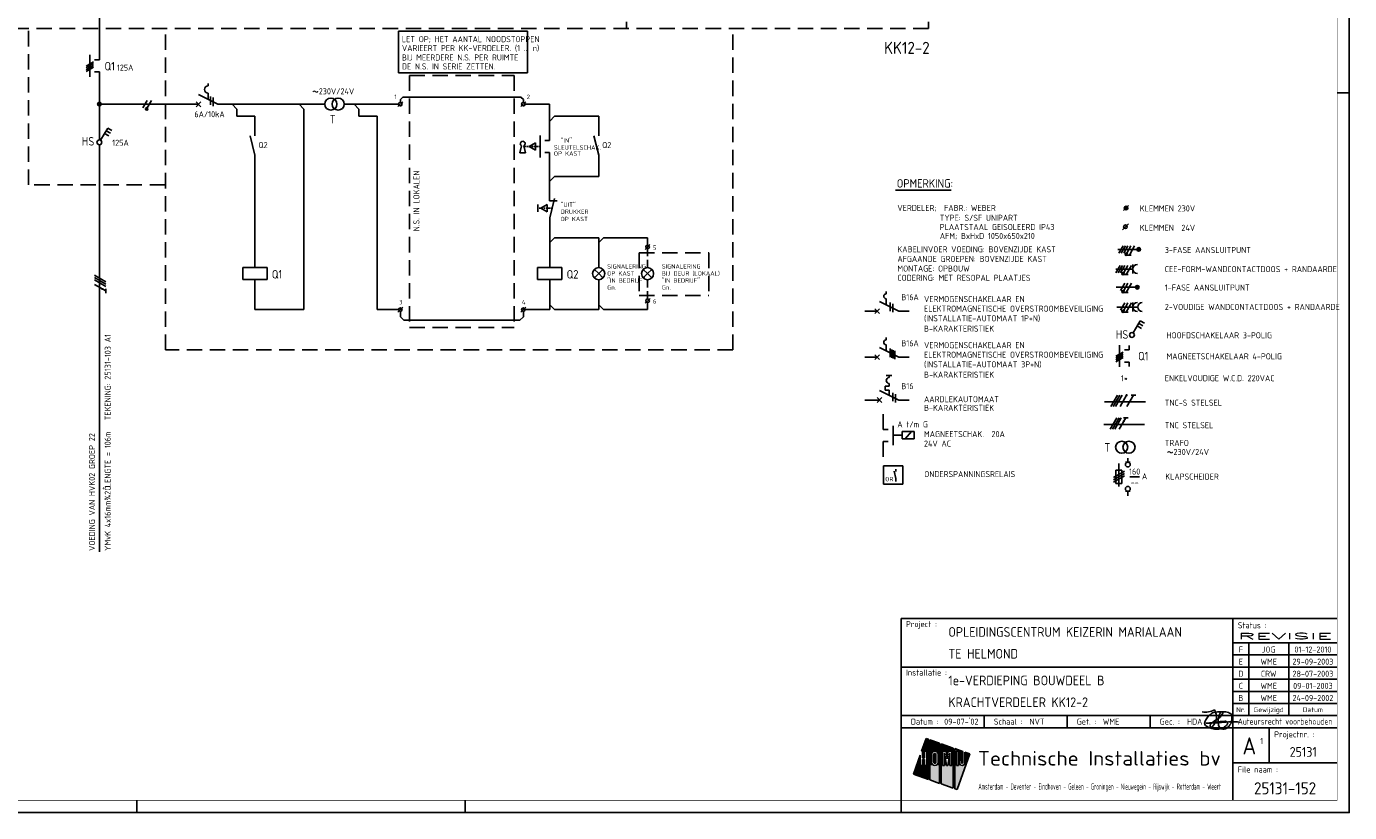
# Model space of a CAD drawing. Header units: millimetres. Extents: x 0 to 842, y -1 to 593.
# Tile 2 of 3: x 295 to 842, y -1 to 324. Entities that reach past the tile are written whole.
import ezdxf
from ezdxf.enums import TextEntityAlignment as Align

# ---------------------------------------------------------------- set-up
doc = ezdxf.new("R2010")
doc.units = ezdxf.units.MM
doc.linetypes.add('HIDDEN', pattern=[9.525, 6.35, -3.175])
doc.layers.get('0').update_dxf_attribs({"linetype": 'CONTINUOUS'})
for name, color, linetype in [('02-61-50-lijn050', 90, 'CONTINUOUS'), ('1', 7, 'CONTINUOUS'), ('40', 1, 'CONTINUOUS'), ('41', 2, 'CONTINUOUS'), ('52', 1, 'HIDDEN'), ('70', 1, 'CONTINUOUS'), ('71', 2, 'CONTINUOUS'), ('EL$2B---_KADER', 4, 'CONTINUOUS'), ('LIJN025', 10, 'CONTINUOUS'), ('LIJN035', 50, 'CONTINUOUS'), ('LIJN050', 90, 'CONTINUOUS'), ('TEKST18', 210, 'CONTINUOUS'), ('TEKST25', 1, 'CONTINUOUS'), ('TEKST35', 50, 'CONTINUOUS'), ('TEKST50', 90, 'CONTINUOUS'), ('TEKST70', 130, 'CONTINUOUS')]:
    doc.layers.add(name, color=color, linetype=linetype)
doc.styles.add('5_0', font='iso.shx')
doc.styles.add('HELV', font='ISO.SHX')
doc.styles.add('ISO', font='ISO.SHX')
doc.styles.add('NEN', font='iso.shx')
doc.styles.add('ROMAND', font='romand')

# ---------------------------------------------------------------- blocks, each defined once
blk = doc.blocks.new('A1')
at = {"layer": 'LIJN025'}
for p, q in [((836, 297), (841, 297)), ((793, 80), (793, 5)), ((793, 70), (836, 70)), ((799.5, 70), (799.5, 40)), ((816, 70), (816, 40)), ((793, 65), (836, 65)), ((656, 60), (793, 60)), ((793, 60), (836, 60)), ((793, 55), (836, 55)), ((793, 50), (836, 50)), ((793, 45), (836, 45)), ((656, 40), (836, 40)), ((690.25, 35), (690.25, 40)), ((724.5, 35), (724.5, 40)), ((758.75, 35), (758.75, 40)), ((656, 35), (836, 35)), ((808, 35), (808, 20.5)), ((666.28, 30.55), (664.44, 25.28)), ((667.23, 30.22), (666.28, 30.55)), ((667.23, 13.64), (667.23, 30.22)), ((667.85, 30), (667.85, 13.42)), ((671.81, 28.62), (667.85, 30)), ((671.81, 12.03), (671.81, 28.62)), ((672.49, 28.38), (672.49, 11.8)), ((677.53, 26.61), (672.49, 28.38)), ((663.88, 23.67), (661.11, 15.78)), ((663.88, 19.41), (663.88, 23.67)), ((664.44, 25.28), (664.78, 25.28)), ((664.78, 25.28), (664.78, 22.62)), ((664.78, 22.62), (665.68, 22.62)), ((664.78, 21.86), (664.78, 19.41)), ((665.68, 21.86), (664.78, 21.86)), ((665.68, 22.62), (665.68, 25.28)), ((665.68, 25.28), (666.58, 25.28)), ((665.68, 19.41), (665.68, 21.86)), ((666.58, 25.28), (666.58, 19.41)), ((668.51, 23.91), (668.61, 24.43)), ((668.51, 20.8), (668.51, 23.91)), ((668.61, 24.43), (668.9, 24.86)), ((668.9, 24.86), (669.35, 25.18)), ((669.35, 25.18), (669.88, 25.28)), ((669.39, 23.89), (669.46, 24.14)), ((669.39, 20.81), (669.39, 23.89)), ((669.46, 24.14), (669.63, 24.32)), ((669.63, 24.32), (669.89, 24.39)), ((669.88, 25.28), (670.41, 25.18)), ((669.89, 24.39), (670.13, 24.32)), ((670.13, 24.32), (670.31, 24.14)), ((670.31, 24.14), (670.38, 23.89)), ((670.38, 23.89), (670.38, 20.81)), ((670.41, 25.18), (670.85, 24.88)), ((670.85, 24.88), (671.14, 24.45)), ((671.14, 24.45), (671.25, 23.91)), ((671.25, 23.91), (671.25, 20.8)), ((673.1, 25.28), (674.62, 25.28)), ((673.1, 19.41), (673.1, 25.28)), ((673.87, 24.56), (673.87, 19.41)), ((674.72, 19.41), (673.87, 24.56)), ((674.62, 25.28), (675, 22.14)), ((675, 22.14), (675.38, 25.28)), ((676.15, 24.56), (675.29, 19.41)), ((675.38, 25.28), (676.92, 25.28)), ((676.15, 19.41), (676.15, 24.56)), ((676.92, 25.28), (676.92, 19.41)), ((677.53, 10.03), (677.53, 26.61)), ((678.21, 26.37), (678.21, 9.79)), ((681.46, 25.24), (678.21, 26.37)), ((678.81, 25.28), (679.69, 25.28)), ((678.81, 19.41), (678.81, 25.28)), ((679.14, 9.47), (684.31, 24.24)), ((679.69, 25.28), (679.69, 19.41)), ((681.46, 20.62), (681.46, 25.24)), ((682.31, 24.94), (682.31, 20.61)), ((684.31, 24.24), (682.31, 24.94)), ((664.78, 19.41), (663.88, 19.41)), ((666.58, 19.41), (665.68, 19.41)), ((668.61, 20.28), (668.51, 20.8)), ((668.91, 19.82), (668.61, 20.28)), ((669.37, 19.52), (668.91, 19.82)), ((669.91, 19.41), (669.37, 19.52)), ((669.45, 20.57), (669.39, 20.81)), ((669.64, 20.38), (669.45, 20.57)), ((669.89, 20.32), (669.64, 20.38)), ((670.14, 20.38), (669.89, 20.32)), ((670.43, 19.53), (669.91, 19.41)), ((670.32, 20.56), (670.14, 20.38)), ((670.38, 20.81), (670.32, 20.56)), ((670.86, 19.83), (670.43, 19.53)), ((671.15, 20.26), (670.86, 19.83)), ((671.25, 20.8), (671.15, 20.26)), ((673.87, 19.41), (673.1, 19.41)), ((675.29, 19.41), (674.72, 19.41)), ((676.92, 19.41), (676.15, 19.41)), ((679.69, 19.41), (678.81, 19.41)), ((680.02, 21.54), (680.88, 21.54)), ((680.02, 20.61), (680.02, 21.54)), ((680.09, 20.16), (680.02, 20.61)), ((680.34, 19.76), (680.09, 20.16)), ((680.7, 19.5), (680.34, 19.76)), ((681.16, 19.41), (680.7, 19.5)), ((680.88, 21.54), (680.88, 20.62)), ((680.88, 20.62), (680.97, 20.41)), ((680.97, 20.41), (681.17, 20.33)), ((681.61, 19.5), (681.16, 19.41)), ((681.17, 20.33), (681.37, 20.41)), ((681.37, 20.41), (681.46, 20.62)), ((681.99, 19.77), (681.61, 19.5)), ((682.24, 20.17), (681.99, 19.77)), ((682.31, 20.61), (682.24, 20.17)), ((793, 20.5), (836, 20.5)), ((661.11, 15.78), (667.23, 13.64)), ((667.85, 13.42), (671.81, 12.03)), ((672.49, 11.8), (677.53, 10.03)), ((678.21, 9.79), (679.14, 9.47)), ((340.5, 0), (340.5, 5)), ((476, 0), (476, 5)), ((656, 0), (656, 5))]:
    blk.add_line(p, q, dxfattribs=at)
blk.add_lwpolyline([(0, 0), (0, 594), (841, 594), (841, 0)], close=True, dxfattribs=at)
for points in [[(664.44, 25.28), (666.28, 30.55), (667.23, 25.28), (667.23, 30.22)], [(667.85, 25.28), (667.85, 30), (671.81, 25.28), (671.81, 28.62)], [(672.49, 25.28), (672.49, 28.38), (677.53, 25.28), (677.53, 26.61)], [(662.39, 19.41), (663.88, 23.67), (663.88, 19.41), (663.88, 23.67)], [(664.78, 22.62), (664.78, 25.28), (665.68, 22.62), (665.68, 25.28)], [(664.78, 19.41), (664.78, 21.86), (665.68, 19.41), (665.68, 21.86)], [(666.58, 19.41), (666.58, 25.28), (667.23, 19.41), (667.23, 25.28)], [(669.35, 25.18), (667.85, 25.28), (669.88, 25.28), (667.85, 25.28)], [(668.9, 24.86), (667.85, 25.28), (669.35, 25.18), (667.85, 25.28)], [(668.61, 24.43), (667.85, 25.28), (668.9, 24.86), (667.85, 25.28)], [(667.85, 23.91), (667.85, 25.28), (668.51, 23.91), (668.61, 24.43)], [(667.85, 20.8), (667.85, 23.91), (668.51, 20.8), (668.51, 23.91)], [(669.39, 23.89), (669.46, 24.14), (670.38, 23.89), (670.31, 24.14)], [(669.39, 20.81), (669.39, 23.89), (670.38, 20.81), (670.38, 23.89)], [(669.46, 24.14), (669.63, 24.32), (670.31, 24.14), (670.13, 24.32)], [(669.63, 24.32), (669.89, 24.39), (670.13, 24.32), (669.89, 24.39)], [(670.41, 25.18), (669.88, 25.28), (670.41, 25.18), (671.81, 25.28)], [(670.85, 24.88), (670.41, 25.18), (670.85, 24.88), (671.81, 25.28)], [(671.14, 24.45), (670.85, 24.88), (671.14, 24.45), (671.81, 25.28)], [(671.25, 23.91), (671.14, 24.45), (671.81, 23.91), (671.81, 25.28)], [(671.25, 20.8), (671.25, 23.91), (671.81, 20.8), (671.81, 23.91)], [(672.49, 19.41), (672.49, 25.28), (673.1, 19.41), (673.1, 25.28)], [(673.87, 19.41), (673.87, 24.56), (674.72, 19.41), (673.87, 24.56)], [(675, 22.14), (674.62, 25.28), (675, 22.14), (675.38, 25.28)], [(675.29, 19.41), (676.15, 24.56), (676.15, 19.41), (676.15, 24.56)], [(676.92, 19.41), (676.92, 25.28), (677.53, 19.41), (677.53, 25.28)], [(679.69, 25.28), (678.21, 26.37), (681.46, 25.24), (678.21, 26.37)], [(678.81, 25.28), (678.21, 26.37), (679.69, 25.28), (678.21, 26.37)], [(678.21, 19.41), (678.21, 26.37), (678.81, 19.41), (678.81, 25.28)], [(679.69, 25.24), (679.69, 25.28), (681.46, 25.24)], [(679.69, 21.54), (679.69, 25.24), (681.46, 21.54), (681.46, 25.24)], [(682.31, 20.61), (682.31, 24.94), (683.04, 20.61), (684.31, 24.24)], [(661.11, 15.78), (662.39, 19.41), (667.23, 13.64), (667.23, 19.41)], [(667.85, 19.41), (668.51, 20.8), (667.85, 19.41), (668.61, 20.28)], [(667.85, 19.41), (667.85, 20.8), (667.85, 19.41), (668.51, 20.8)], [(667.85, 19.41), (668.61, 20.28), (667.85, 19.41), (668.91, 19.82)], [(667.85, 19.41), (668.91, 19.82), (667.85, 19.41), (669.37, 19.52)], [(667.85, 19.41), (669.37, 19.52), (667.85, 19.41), (669.91, 19.41)], [(667.85, 13.42), (667.85, 19.41), (671.81, 12.03), (671.81, 19.41)], [(669.45, 20.57), (669.39, 20.81), (670.32, 20.56), (670.38, 20.81)], [(669.64, 20.38), (669.45, 20.57), (670.14, 20.38), (670.32, 20.56)], [(669.89, 20.32), (669.64, 20.38), (669.89, 20.32), (670.14, 20.38)], [(669.91, 19.41), (670.43, 19.53), (669.91, 19.41), (671.81, 19.41)], [(670.43, 19.53), (670.86, 19.83), (670.43, 19.53), (671.81, 19.41)], [(670.86, 19.83), (671.15, 20.26), (670.86, 19.83), (671.81, 19.41)], [(671.81, 19.41), (671.15, 20.26), (671.81, 20.8), (671.25, 20.8)], [(672.49, 11.8), (672.49, 19.41), (677.53, 10.03), (677.53, 19.41)], [(678.21, 9.79), (678.21, 19.41), (679.14, 9.47), (682.62, 19.41)], [(679.69, 19.41), (679.69, 21.54), (680.02, 20.61), (680.02, 21.54)], [(679.69, 19.41), (680.02, 20.61), (679.69, 19.41), (680.09, 20.16)], [(679.69, 19.41), (680.09, 20.16), (679.69, 19.41), (680.34, 19.76)], [(679.69, 19.41), (680.34, 19.76), (679.69, 19.41), (680.7, 19.5)], [(679.69, 19.41), (680.7, 19.5), (679.69, 19.41), (681.16, 19.41)], [(680.02, 20.61), (680.02, 21.54), (680.09, 20.16), (680.02, 20.61)], [(681.46, 20.62), (680.88, 21.54), (681.46, 20.62), (681.46, 21.54)], [(681.37, 20.41), (680.88, 21.54), (681.46, 20.62), (680.88, 21.54)], [(681.17, 20.33), (680.88, 21.54), (681.37, 20.41), (680.88, 21.54)], [(680.97, 20.41), (680.88, 21.54), (681.17, 20.33), (680.88, 21.54)], [(680.88, 20.62), (680.88, 21.54), (680.97, 20.41), (680.88, 21.54)], [(681.16, 19.41), (682.62, 19.41), (681.61, 19.5), (682.62, 19.41)], [(682.62, 19.41), (681.61, 19.5), (682.62, 19.41), (681.99, 19.77)], [(682.62, 19.41), (681.99, 19.77), (683.04, 20.61), (682.24, 20.17)], [(682.24, 20.17), (682.31, 20.61), (682.24, 20.17), (683.04, 20.61)]]:
    blk.add_solid(points, dxfattribs=at)
at = {"layer": 'LIJN050'}
for p, q in [((836, 80), (656, 80)), ((656, 80), (656, 5))]:
    blk.add_line(p, q, dxfattribs=at)
at = {"layer": 'LIJN050', "const_width": 0.2}
blk.add_lwpolyline([(836, 5), (836, 589), (25, 589), (25, 5)], close=True, dxfattribs=at)
at = {"layer": 'TEKST18', "style": 'ISO'}
for s, p in [('Nr.', (796.25, 41.43)), ('Gewijzigd', (807.75, 41.43)), ('Datum', (826, 41.43))]:
    blk.add_text(s, height=2, dxfattribs=at).set_placement(p, align=Align.CENTER)
at = {"layer": 'TEKST18', "style": 'ISO', "width": 0.67468}
blk.add_text('Amsterdam - Deventer - Eindhoven - Geleen - Groningen - Nieuwegein - Rijswijk - Rotterdam - Weert', height=2.5, dxfattribs=at).set_placement((687.88, 9.47), (788, 9.47), align=Align.FIT)
at = {"layer": 'TEKST25', "style": 'ISO'}
for s, p in [('Project :', (658, 76.5)), ('Status :', (795, 76)), ('Installatie :', (658, 56.5)), ('Datum :', (660, 36.25)), ('Schaal :', (694.25, 36.25)), ('Get. :', (728.5, 36.25)), ('Gec. :', (762.75, 36.25)), ('Projectnr. :', (810, 31)), ('File naam :', (795, 16.5))]:
    blk.add_text(s, height=2.5, dxfattribs=at).set_placement(p)
at = {"layer": 'TEKST25', "style": 'ISO', "width": 1.015814}
blk.add_text('Auteursrecht voorbehouden', height=2.5, dxfattribs=at).set_placement((795, 36.3), (834, 36.3), align=Align.FIT)
at = {"layer": 'TEKST25', "style": 'ROMAND', "width": 2.899115}
blk.add_attdef('STATUS', text='', height=2.5, dxfattribs=at).set_placement((795, 71.5), (834, 71.5), align=Align.FIT)
at = {"layer": 'TEKST25', "style": 'ISO'}
for tag, p in [('E', (796.25, 66)), ('NAAM-E', (807.75, 66)), ('DATUM-E', (826, 66)), ('D', (796.25, 61)), ('NAAM-D', (807.75, 61)), ('DATUM-D', (826, 61)), ('C', (796.25, 56)), ('NAAM-C', (807.75, 56)), ('DATUM-C', (826, 56)), ('B', (796.25, 51)), ('NAAM-B', (807.75, 51)), ('DATUM-B', (826, 51)), ('A', (796.25, 46)), ('NAAM-A', (807.75, 46)), ('DATUM-A', (826, 46))]:
    blk.add_attdef(tag, text='', height=2.5, dxfattribs=at).set_placement(p, align=Align.CENTER)
for tag, p in [('DATUM', (673.75, 36.25)), ('SCHAAL', (709, 36.25)), ('GETEKEND', (739.25, 36.25)), ('GECONTOL.', (774, 36.25)), ('FORMAAT', (804.25, 28.25))]:
    blk.add_attdef(tag, p, '', height=2.5, dxfattribs=at)
at = {"layer": 'TEKST35', "style": 'ISO'}
for tag, p in [('PROJECT', (675.5, 72.5)), ('PLAATS', (675.5, 63.5)), ('INSTALLATIE-REGEL1', (675.5, 52.5)), ('INSTALLATIE-REGEL2', (675.5, 43.5))]:
    blk.add_attdef(tag, p, '', height=4, dxfattribs=at)
blk.add_attdef('PROJ.NR.', text='', height=4, dxfattribs=at).set_placement((822, 23), align=Align.CENTER)
at = {"layer": 'TEKST50', "style": 'HELV', "width": 1.169753}
blk.add_text('Technische Installaties bv', height=6, dxfattribs=at).set_placement((687.72, 19.36), (787.99, 19.36), align=Align.FIT)
at = {"layer": 'TEKST50', "style": 'ISO'}
blk.add_attdef('FILE-NAAM', text='', height=5, dxfattribs=at).set_placement((814.5, 7.5), align=Align.CENTER)
at = {"layer": 'TEKST70', "style": 'HELV'}
blk.add_text('A', height=7, dxfattribs=at).set_placement((799.75, 24), align=Align.CENTER)
blk = doc.blocks.new('PRHDAA4')
at = {"layer": '02-61-50-lijn050', "color": 50, "linetype": 'ByBlock', "flags": 128}
blk.add_lwpolyline([(1.04, 2.03, 0.043806), (-6.39, 1.89, -0.031193), (-12.8, 1.6), (-7.61, 2.16, 0.003454), (-5.1, 2.36, -0.231177), (-3.95, 1.92, -0.175519), (-3.92, 1.42, -0.153375), (-4.6, 0.4, -0.056813), (-5.76, -0.34, -0.100205), (-8.11, -0.94, -0.16296), (-12.67, 0.33, -0.379529), (-13.36, 2.09, -0.14016), (-11.01, 5.21, -0.143334), (-9.14, 6.05, -0.06258), (-4.67, 6.18, -0.12688), (-2.65, 5.49, -0.169413), (-2.32, 4.96, -0.095564), (-2.27, 2.38, -0.080055), (-2.63, 1.34, -0.126486), (-4.26, -0.44, -0.214891), (-6.48, -0.78, -0.203106), (-7.05, -0.45, -0.121177), (-7.75, 1.16, -0.121604), (-7.51, 4.45, -0.010614), (-7.31, 5.13, -0.021915), (-7.04, 5.72, -0.15615), (-6.41, 6.24, -0.050224), (-6.16, 6.3, -0.295436), (-5.97, 6.21, -0.250173), (-5.94, 5.68, -0.167384), (-8.57, 2.94, 0.121525), (-11.08, 0.82, 0.14194), (-11.19, 0.5, 0.153562), (-11.18, 0.3, 0.520832), (-10.31, 0.11, 0.362036), (-9.35, 7.05, -0.145439), (-14.41, 6.19)], format="xyb", dxfattribs=at)
blk = doc.blocks.new('T1146')
at = {"layer": '71'}
for p, q in [((-4, 0), (-4, -8)), ((0, -1.5), (-2, -1.5)), ((0, -6.5), (-2, -6.5))]:
    blk.add_line(p, q, dxfattribs=at)
blk = doc.blocks.new('RWS023', base_point=(227, 181))
at = {"layer": '40', "style": 'NEN'}
blk.add_text('~', height=5, dxfattribs=at).set_placement((223.5, 179.5))
blk = doc.blocks.new('KLAPSCHRENVOOI')
at = {"layer": '1', "color": 1}
for p, q in [((-16.95, 1.46), (-21.45, -1.14)), ((-16.95, 0.46), (-21.45, -2.14)), ((-16.95, -0.54), (-21.45, -3.14))]:
    blk.add_line(p, q, dxfattribs=at)
at = {"layer": '1', "color": 2}
for p, q in [((-20.45, 1.91), (-17.95, 1.91)), ((-20.45, -3.59), (-20.45, 1.91)), ((-19.2, 4.66), (-19.2, -4.84)), ((-17.95, 1.91), (-17.95, -3.59)), ((-16.5, 5.16), (-14.5, 5.16)), ((-17.95, -3.59), (-20.45, -3.59)), ((-14.5, -6.84), (-16.5, -6.84))]:
    blk.add_line(p, q, dxfattribs=at)
at = {"layer": '70'}
blk.add_line((-14.69, -0.96), (-10.69, -0.96), dxfattribs=at)
at = {"layer": '71'}
for centre in [(-15.5, 4.16), (-15.5, -5.84)]:
    blk.add_circle(centre, 1, dxfattribs=at)
at = {"layer": 'LIJN035'}
for p, q in [((-15.5, 5.16), (-15.5, 6.76)), ((-15.5, -6.84), (-15.5, -8.69))]:
    blk.add_line(p, q, dxfattribs=at)
at = {"layer": '40', "style": 'NEN'}
for s, p in [('160', (-12.69, 0.04)), ('--', (-12.69, -4.46))]:
    blk.add_text(s, height=2.5, dxfattribs=at).set_placement(p, align=Align.CENTER)
blk.add_text('A', height=2.5, dxfattribs=at).set_placement((-9.69, -1.96))
at = {"layer": 'TEKST25', "style": 'ISO'}
blk.add_text('KLAPSCHEIDER', height=2.5, dxfattribs=at).set_placement((-0.06, -2.04))
blk = doc.blocks.new('RWS076')
at = {"layer": '71'}
blk.add_line((2, 0), (0, 2), dxfattribs=at)
blk = doc.blocks.new('RWS075')
at = {"layer": '71'}
blk.add_line((2, 0), (0, -2), dxfattribs=at)

msp = doc.modelspace()

# ---------------------------------------------------------------- linework, layer by layer
at = {"color": 10}
for p, q in [((323.46, 220.85), (328.14, 218.15)), ((323.46, 219.92), (328.14, 217.21)), ((323.46, 219.92), (328.14, 217.21)), ((323.46, 218.98), (328.14, 216.27)), ((323.46, 217.1), (328.14, 214.4)), ((328.14, 215.33), (328.14, 213.46)), ((743.13, 166.71), (745.83, 171.4)), ((744.06, 166.71), (746.77, 171.4)), ((745, 166.71), (747.71, 171.4)), ((746.88, 166.71), (749.58, 171.4)), ((749.69, 166.71), (752.39, 171.4)), ((751.46, 171.4), (753.33, 171.4)), ((742.8, 157.41), (745.51, 162.1)), ((743.74, 157.41), (746.44, 162.1)), ((744.68, 157.41), (747.38, 162.1)), ((746.55, 157.41), (749.26, 162.1)), ((748.32, 162.1), (750.19, 162.1))]:
    msp.add_line(p, q, dxfattribs=at)
msp.add_line((323.46, 219.92), (328.14, 217.21))
at = {"color": 50}
for p, q in [((740.46, 168.58), (757.33, 168.58)), ((740.13, 159.28), (757.01, 159.28))]:
    msp.add_line(p, q, dxfattribs=at)
at = {"color": 10, "const_width": 0.469}
for points in [[(326.85, 215.41, 1), (326.62, 215.01, 1)], [(749.38, 171.51, 1), (749.79, 171.28, 1)], [(748.24, 160.81, 1), (748.65, 160.57, 1)]]:
    msp.add_lwpolyline(points, format="xyb", close=True, dxfattribs=at)
at = {"layer": '1', "color": 2}
for p, q in [((366.41, 295.42), (374.44, 291.4)), ((370.41, 300), (370.41, 299)), ((370.41, 296), (370.41, 293.42)), ((647.53, 210.09), (655.57, 206.07)), ((647.53, 191.09), (655.57, 187.07)), ((651.53, 175.06), (649.93, 175.06)), ((649.93, 175.06), (649.93, 173.46)), ((651.53, 179.46), (651.53, 178.66)), ((651.53, 176.26), (651.53, 175.06)), ((647.53, 173.39), (655.57, 169.37)), ((649.93, 173.46), (651.53, 173.46)), ((651.53, 173.46), (651.53, 171.4))]:
    msp.add_line(p, q, dxfattribs=at)
at = {"layer": '1', "color": 1}
for p, q in [((345.24, 292.95), (343.49, 289.92)), ((346.99, 292.95), (345.26, 289.96)), ((748.14, 232.96), (746.39, 229.93)), ((749.14, 232.96), (747.39, 229.93)), ((750.14, 232.96), (748.39, 229.93)), ((751.39, 232.96), (749.67, 229.97)), ((752.89, 232.96), (750.71, 229.17)), ((746.87, 224.96), (745.12, 221.93)), ((747.87, 224.96), (746.12, 221.93)), ((748.87, 224.96), (747.12, 221.93)), ((750.12, 224.96), (748.4, 221.97)), ((751.62, 224.96), (749.44, 221.17)), ((748.87, 217.56), (747.12, 214.53)), ((750.12, 217.56), (748.4, 214.57)), ((751.62, 217.56), (749.44, 213.77)), ((748.87, 209.46), (747.12, 206.43)), ((750.12, 209.46), (748.4, 206.47)), ((751.62, 209.46), (749.44, 205.67))]:
    msp.add_line(p, q, dxfattribs=at)
for centre in [(345.02, 289.52), (749.42, 229.53), (748.15, 221.53), (748.15, 214.13), (748.15, 206.03)]:
    msp.add_circle(centre, 0.5, dxfattribs=at)
at = {"layer": '1', "color": 2}
for centre, radius in [((370.41, 297.5), 1.5), ((651.53, 177.46), 1.2)]:
    msp.add_arc(centre, radius, 90, 270, dxfattribs=at)
at = {"layer": '40'}
msp.add_line((750.36, 242.11), (747.86, 239.61), dxfattribs=at)
at = {"layer": '40', "color": 2}
msp.add_circle((749.11, 240.86), 0.75, dxfattribs=at)
at = {"layer": '52', "ltscale": 0.1}
msp.add_line((507.4, 273.99), (501.02, 273.99), dxfattribs=at)
at = {"layer": '52', "linetype": 'HIDDEN', "ltscale": 0.1}
msp.add_line((512.42, 248.59), (506.55, 248.59), dxfattribs=at)
at = {"layer": '70'}
for p, q in [((319.98, 307.18), (323.02, 308.93)), ((323.02, 308.18), (319.98, 306.43)), ((319.98, 305.68), (323.02, 307.43)), ((319.98, 304.93), (323.02, 306.68)), ((371.41, 294.67), (371.41, 291.17)), ((372.41, 294.17), (372.41, 290.67)), ((448.74, 290.49), (450.74, 292.49)), ((499.52, 290.49), (501.52, 292.49)), ((748.36, 247.61), (750.36, 249.61)), ((550.8, 231.54), (552.8, 233.54)), ((751.48, 229.17), (749.93, 229.17)), ((750.21, 221.17), (748.66, 221.17)), ((750.21, 213.77), (748.66, 213.77)), ((448.74, 205.69), (450.74, 207.69)), ((499.52, 205.69), (501.52, 207.69)), ((550.81, 209.34), (552.81, 211.34)), ((652.03, 209.59), (652.03, 206.09)), ((653.03, 209.09), (653.03, 205.59)), ((750.21, 205.67), (748.66, 205.67)), ((652.03, 190.59), (652.03, 187.09)), ((652.63, 190.29), (652.63, 186.79)), ((653.23, 189.99), (653.23, 186.49)), ((653.83, 189.69), (653.83, 186.19)), ((745.13, 187.43), (748.16, 189.18)), ((748.16, 188.43), (745.13, 186.68)), ((745.13, 185.93), (748.16, 187.68)), ((745.13, 185.18), (748.16, 186.93)), ((653.11, 172.37), (653.11, 168.87)), ((654.11, 171.87), (654.11, 168.37))]:
    msp.add_line(p, q, dxfattribs=at)
at = {"layer": '70', "const_width": 0.5}
for points in [[(344.77, 289.52, 1), (345.27, 289.52, 1)], [(749.17, 229.53, 1), (749.67, 229.53, 1)], [(747.9, 221.53, 1), (748.4, 221.53, 1)], [(747.9, 214.13, 1), (748.4, 214.13, 1)], [(747.9, 206.03, 1), (748.4, 206.03, 1)]]:
    msp.add_lwpolyline(points, format="xyb", close=True, dxfattribs=at)
at = {"layer": '71'}
for p, q in [((321.5, 311.8), (321.5, 302.8)), ((325.5, 309.8), (323.5, 309.8)), ((325.5, 304.8), (323.5, 304.8)), ((365.41, 290.4), (367.41, 292.4)), ((365.41, 292.4), (367.41, 290.4)), ((382.28, 289.43), (380.32, 291.4)), ((409.91, 289.4), (407.91, 291.4)), ((432.65, 289.45), (430.65, 291.45)), ((511.32, 291.49), (511.32, 276.49)), ((389.61, 286.45), (389.61, 278.39)), ((409.91, 289.4), (409.91, 206.69)), ((440.23, 286.45), (440.23, 206.69)), ((513.42, 286.49), (531.62, 286.49)), ((531.62, 286.49), (531.62, 278.39)), ((326.01, 276.56), (328.91, 281.58)), ((327.66, 279.42), (329.39, 278.42)), ((328.28, 280.5), (330.01, 279.5)), ((328.91, 281.58), (330.64, 280.58)), ((389.71, 270.39), (387.71, 278.39)), ((499.06, 271.35), (499.75, 274.28)), ((501.46, 271.35), (500.77, 274.28)), ((502.92, 273.99), (505.52, 275.49)), ((505.52, 272.49), (502.92, 273.99)), ((505.52, 275.49), (505.52, 272.49)), ((507.42, 278.49), (507.42, 269.49)), ((511.32, 276.49), (509.42, 276.49)), ((531.62, 270.39), (529.62, 278.39)), ((389.71, 270.39), (389.71, 224.06)), ((499.06, 271.35), (501.46, 271.35)), ((511.32, 271.49), (509.42, 271.49)), ((511.32, 271.49), (511.32, 251.58)), ((531.62, 270.39), (531.62, 261.59)), ((513.32, 261.59), (511.32, 259.59)), ((531.62, 261.59), (513.32, 261.59)), ((511.32, 251.59), (514.42, 251.59)), ((511.42, 244.59), (513.42, 252.59)), ((506.55, 250.09), (506.55, 247.09)), ((507.7, 248.59), (510.3, 250.09)), ((510.3, 247.09), (507.7, 248.59)), ((510.3, 250.09), (510.3, 247.09)), ((511.42, 244.59), (511.42, 224.06)), ((513.42, 236.33), (531.62, 236.33)), ((531.62, 236.33), (531.62, 224.03)), ((533.62, 236.33), (551.82, 236.33)), ((551.8, 236.33), (551.8, 233.29)), ((551.8, 231.79), (551.8, 231.63)), ((394.71, 224.06), (384.71, 224.06)), ((384.71, 224.06), (384.71, 219.06)), ((394.71, 219.06), (394.71, 224.06)), ((506.42, 224.06), (506.42, 219.06)), ((516.42, 224.06), (506.42, 224.06)), ((516.42, 219.06), (516.42, 224.06)), ((752.17, 221.56), (752.17, 225.31)), ((384.71, 219.06), (394.71, 219.06)), ((389.71, 219.06), (389.71, 206.69)), ((506.42, 219.06), (516.42, 219.06)), ((511.42, 219.06), (511.42, 206.69)), ((531.62, 221.53), (529.85, 223.3)), ((531.62, 221.53), (529.85, 219.76)), ((531.62, 221.53), (533.39, 223.3)), ((531.62, 221.53), (533.39, 219.76)), ((531.62, 219.03), (531.62, 206.69)), ((551.82, 221.53), (550.05, 223.3)), ((551.82, 221.53), (550.05, 219.76)), ((551.82, 221.53), (553.59, 223.3)), ((551.82, 221.53), (553.59, 219.76)), ((745.08, 223.44), (752.17, 223.44)), ((650.32, 213.2), (650.32, 214.2)), ((551.82, 209.59), (551.82, 206.69)), ((650.32, 208.7), (650.32, 211.2)), ((745.57, 207.76), (754.17, 207.76)), ((752.17, 205.88), (752.17, 209.63)), ((752.28, 197.1), (755.18, 202.12)), ((755.18, 202.12), (756.91, 201.12)), ((753.93, 199.96), (755.66, 198.96)), ((754.55, 201.04), (756.29, 200.04)), ((650.32, 194.2), (650.32, 195.2)), ((650.32, 189.7), (650.32, 192.2)), ((746.65, 192.05), (746.65, 183.05)), ((750.65, 190.05), (748.65, 190.05)), ((750.65, 185.05), (748.65, 185.05)), ((646.53, 170.37), (648.53, 168.37)), ((646.53, 168.37), (648.53, 170.37)), ((661.91, 156.38), (656.91, 156.38)), ((656.91, 156.38), (656.91, 153.38)), ((656.91, 153.38), (661.91, 153.38)), ((661.91, 153.38), (661.91, 156.38)), ((649.15, 142.2), (649.15, 134.7)), ((657.25, 142.2), (649.15, 142.2)), ((657.25, 134.7), (657.25, 142.2)), ((654.33, 136.96), (653.57, 140.06)), ((649.15, 134.7), (657.25, 134.7))]:
    msp.add_line(p, q, dxfattribs=at)
for centre, radius in [((325.5, 291.5), 0.75), ((325.5, 291.5), 0.5), ((325.5, 291.5), 0.25), ((421.05, 291.5), 2.5), ((424.05, 291.5), 2.5), ((449.74, 291.49), 0.75), ((500.52, 291.49), 0.75), ((325.5, 275.7), 1), ((749.36, 248.61), 0.75), ((749.36, 248.61), 0.5), ((749.36, 248.61), 0.25), ((551.8, 232.54), 0.75), ((754.58, 231.52), 0.75), ((754.58, 231.52), 0.5), ((754.58, 231.52), 0.25), ((531.62, 221.53), 2.5), ((551.82, 221.53), 2.5), ((754, 215.94), 0.75), ((754, 215.94), 0.5), ((754, 215.94), 0.25), ((551.81, 210.34), 0.75), ((449.74, 206.69), 0.75), ((500.52, 206.69), 0.75), ((751.77, 196.24), 1), ((747.55, 149.9), 2.5), ((750.55, 149.9), 2.5)]:
    msp.add_circle(centre, radius, dxfattribs=at)
for centre, radius, start, end in [((500.26, 275.15), 1, 300.6656, 239.3344), ((754.05, 223.44), 1.88, 90, 270), ((650.32, 212.2), 1, 90, 270), ((754.05, 207.76), 1.88, 90, 270), ((756.05, 207.76), 1.88, 90, 270), ((650.32, 193.2), 1, 90, 270)]:
    msp.add_arc(centre, radius, start, end, dxfattribs=at)
at = {"layer": 'LIJN025', "linetype": 'HIDDEN'}
for p, q in [((543.15, 392.1), (543.15, 322.7)), ((667.85, 392.1), (667.85, 322.7)), ((667.85, 322.7), (47.25, 322.7)), ((296.25, 258.15), (296.25, 322.7)), ((352.78, 190.05), (352.78, 322.7)), ((587, 190.05), (587, 322.7)), ((453.49, 303.35), (453.49, 199.27)), ((453.49, 303.35), (496.78, 303.35)), ((496.78, 303.35), (496.78, 199.27)), ((352.6, 258.15), (296.25, 258.15)), ((548.3, 230.17), (577.07, 230.17)), ((548.3, 230.17), (548.3, 212.47)), ((577.07, 230.17), (577.07, 212.47)), ((548.3, 212.47), (577.07, 212.47)), ((453.49, 199.27), (496.78, 199.27)), ((587, 190.05), (352.78, 190.05))]:
    msp.add_line(p, q, dxfattribs=at)
at = {"layer": 'LIJN025', "linetype": 'Continuous'}
msp.add_line((654.21, 256.02), (677.09, 256.02), dxfattribs=at)
at = {"layer": 'LIJN025', "color": 2, "linetype": 'Continuous'}
for p, q in [((645.61, 205.09), (647.58, 207.07)), ((645.61, 207.07), (647.58, 205.09)), ((645.61, 188.07), (647.58, 186.09)), ((645.61, 186.09), (647.58, 188.07))]:
    msp.add_line(p, q, dxfattribs=at)
at = {"layer": 'LIJN025', "color": 2, "linetype": 'HIDDEN', "ltscale": 2.5}
msp.add_line((656.91, 154.88), (653.14, 154.88), dxfattribs=at)
at = {"layer": 'LIJN025', "color": 1, "linetype": 'Continuous'}
msp.add_line((658.21, 153.38), (660.72, 156.38), dxfattribs=at)
at = {"layer": 'LIJN035', "color": 90}
for p, q in [((325.5, 309.8), (325.5, 341.6)), ((325.5, 304.8), (325.5, 276.7)), ((325.5, 274.7), (325.5, 259.4)), ((325.5, 260.5), (325.5, 106.8))]:
    msp.add_line(p, q, dxfattribs=at)
at = {"layer": 'LIJN035'}
for p, q in [((502.19, 321.63), (448.99, 321.63)), ((448.99, 321.63), (448.99, 304.41)), ((502.19, 304.41), (502.19, 321.63)), ((448.99, 304.41), (502.19, 304.41)), ((326, 291.45), (366.46, 291.45)), ((374.44, 291.4), (418.55, 291.4)), ((426.55, 291.45), (448.99, 291.45)), ((449.74, 293.33), (450.75, 294.35)), ((449.74, 292.24), (449.74, 293.33)), ((450.75, 294.35), (499.5, 294.35)), ((500.52, 293.33), (499.5, 294.35)), ((500.52, 292.24), (500.52, 293.33)), ((501.27, 291.49), (511.32, 291.49)), ((382.28, 289.43), (382.28, 286.45)), ((382.28, 286.45), (389.63, 286.45)), ((432.65, 289.45), (432.65, 286.45)), ((432.65, 286.45), (440.23, 286.45)), ((754.08, 231.52), (746, 231.52)), ((753.5, 215.94), (745.3, 215.94)), ((389.71, 206.69), (409.91, 206.69)), ((440.23, 206.69), (448.99, 206.69)), ((449.74, 205.94), (449.74, 203.74)), ((449.74, 203.74), (451.15, 202.32)), ((451.15, 202.32), (499.1, 202.32)), ((500.52, 203.74), (499.1, 202.32)), ((500.52, 205.94), (500.52, 203.74)), ((501.27, 206.69), (511.42, 206.69)), ((513.42, 206.69), (531.62, 206.69)), ((533.62, 206.69), (551.82, 206.69)), ((646.6, 206.08), (641.52, 206.08)), ((655.57, 206.07), (659.77, 206.07)), ((750.65, 190.05), (750.65, 191.85)), ((646.6, 187.08), (641.52, 187.08)), ((655.57, 187.07), (659.77, 187.07)), ((750.65, 183.25), (750.65, 185.05)), ((647.54, 169.38), (641.52, 169.38)), ((655.57, 169.37), (659.77, 169.37)), ((649.14, 157.22), (649.14, 163.51)), ((649.14, 145.94), (649.14, 152.22)), ((654.33, 140.93), (654.33, 139.95)), ((654.33, 136.96), (654.33, 135.83))]:
    msp.add_line(p, q, dxfattribs=at)
at = {"layer": 'LIJN035', "linetype": 'HIDDEN', "ltscale": 0.5}
for p, q in [((551.8, 224.03), (551.8, 231.79)), ((551.81, 211.09), (551.81, 219.03))]:
    msp.add_line(p, q, dxfattribs=at)
at = {"layer": 'LIJN050'}
msp.add_line((650.32, 179.46), (652.72, 179.46), dxfattribs=at)

# ---------------------------------------------------------------- block references
at = {"layer": '40'}
for p in [(416.65, 295.5), (769.55, 146.7)]:
    msp.add_blockref('RWS023', p, dxfattribs=at)
at = {"layer": '70'}
msp.add_blockref('RWS076', (511.42, 206.69), dxfattribs=at)
at = {"layer": 'EL$2B---_KADER'}
msp.add_blockref('A1', (0.5, -0.8), dxfattribs=at).add_auto_attribs({'NAAM-E': 'JOG', 'NAAM-D': 'WME', 'NAAM-C': 'CRW', 'NAAM-B': 'WME', 'NAAM-A': 'WME', 'STATUS': 'REVISIE', 'FILE-NAAM': '25131-152', 'SCHAAL': 'NVT', 'INSTALLATIE-REGEL2': 'KRACHTVERDELER KK12-2', 'INSTALLATIE-REGEL1': '1e-VERDIEPING BOUWDEEL B', 'DATUM': "09-07-'02", 'PLAATS': 'TE HELMOND', 'PROJECT': 'OPLEIDINGSCENTRUM KEIZERIN MARIALAAN', 'GETEKEND': 'WME', 'GECONTOL.': 'HDA', 'C': 'D', 'B': 'C', 'A': 'B', 'E': 'F', 'D': 'E', 'PROJ.NR.': '25131', 'DATUM-C': '28-07-2003', 'DATUM-B': '09-01-2003', 'DATUM-A': '24-09-2002', 'FORMAAT': '1', 'DATUM-E': '01-12-2010', 'DATUM-D': '29-09-2003'})
at = {"layer": 'LIJN025', "color": 2, "linetype": 'Continuous', "rotation": 180}
msp.add_blockref('T1146', (649.14, 150.72), dxfattribs=at)
at = {"layer": 'LIJN025'}
for name, p in [('KLAPSCHRENVOOI', (765.6, 138.6)), ('PRHDAA4', (795.2, 34.5))]:
    msp.add_blockref(name, p, dxfattribs=at)
at = {"layer": 'TEKST70', "xscale": -1, "rotation": 180}
msp.add_blockref('RWS076', (511.42, 286.49), dxfattribs=at)
at = {"layer": 'TEKST70'}
for name, p in [('RWS075', (511.42, 236.33)), ('RWS075', (531.62, 236.33)), ('RWS076', (531.62, 206.69)), ('RWS076', (531.62, 206.69))]:
    msp.add_blockref(name, p, dxfattribs=at)

# ---------------------------------------------------------------- texts
at = {"layer": '40', "style": 'NEN'}
for s, height, p in [('LET OP; HET AANTAL NOODSTOPPEN', 2.5, (450.39, 317.03)), ('VARIEERT PER KK-VERDELER. (1 ... n)', 2.5, (450.39, 313.33)), ('BIJ MEERDERE N.S. PER RUIMTE', 2.5, (450.39, 309.47)), ('125A', 2.5, (332.69, 305.28)), ('DE N.S. IN SERIE ZETTEN.', 2.5, (450.39, 305.77)), ('230V/24V', 2.5, (416.05, 295.5)), ('1', 1.8, (447.24, 293.59)), ('2', 1.8, (501.92, 293.59)), ('6A/10kA', 2.5, (364.7, 286.07)), ('125A', 2.5, (330.79, 274.28)), ('Q2', 2.5, (391.16, 273.34)), ('SLEUTELSCHAK.', 1.8, (513.12, 272.69)), ('"IN"', 1.8, (515.92, 275.59)), ('Q2', 2.5, (533.07, 273.34)), ('OP KAST', 1.8, (513.12, 270.19)), ('"UIT"', 1.8, (515.92, 249.09)), ('DRUKKER ', 1.8, (515.92, 246.19)), ('OP KAST', 1.8, (515.92, 243.19)), ('5', 1.8, (553.99, 231.36)), ('SIGNALERING', 1.8, (535.12, 223.63)), ('SIGNALERING', 1.8, (557.67, 223.63)), ('OP KAST', 1.8, (535.12, 220.73)), ('"IN BEDRIJF"', 1.8, (535.12, 217.83)), ('"IN BEDRIJF"', 1.8, (557.67, 217.83)), ('BIJ DEUR (LOKAAL)', 1.8, (557.67, 220.73)), ('Gn.', 1.8, (535.12, 214.93)), ('Gn.', 1.8, (557.67, 214.93)), ('B16', 2.5, (656.57, 210.57)), ('A', 2.5, (661.57, 210.57)), ('3', 1.8, (449.24, 208.87)), ('4', 1.8, (499.92, 208.87)), ('6', 1.8, (553.99, 209.21)), ('B16', 2.5, (656.57, 191.57)), ('A', 2.5, (661.57, 191.57)), ('B16', 2.5, (656.57, 173.87)), ('230V/24V', 2.5, (768.95, 146.7)), ('OR', 1.8, (649.92, 135.86))]:
    msp.add_text(s, height=height, dxfattribs=at).set_placement(p)
for s, p in [('TEKENING: 25131-103 A1', (330.18, 161.04)), ('VOEDING VAN HVK02 GROEP 22', (323.68, 107.14)), ('LENGTE = 106m', (330.18, 133.44)), ('YMvK 4x16mm¾2Ô', (330.18, 107.14))]:
    msp.add_text(s, height=2.5, rotation=90, dxfattribs=at).set_placement(p)
at = {"layer": '41', "style": 'NEN'}
for p in [(423.05, 283.5), (742.85, 148.1)]:
    msp.add_text('T', height=3.5, dxfattribs=at).set_placement(p, align=Align.RIGHT)
for s, p in [('Q1', (396.66, 219.51)), ('Q2', (518.37, 219.51))]:
    msp.add_text(s, height=3.5, dxfattribs=at).set_placement(p)
at = {"layer": 'TEKST25', "style": 'ISO'}
msp.add_text('N.S. IN LOKALEN', height=2.5, rotation=90, dxfattribs=at).set_placement((457.63, 239))
at = {"layer": 'TEKST25'}
for s, style, p in [('VERDELER;  FABR.: WEBER', 'ISO', (654.94, 247.39)), ('TYPE: S/SF UNIPART', 'ISO', (672.44, 243.33)), ('KLEMMEN 230V', 'ISO', (755.02, 247.19)), ('PLAATSTAAL GEISOLEERD IP43', 'ISO', (672.44, 239.53)), ('KLEMMEN  24V', 'ISO', (755.02, 239.19)), ('AFM; BxHxD 1050x650x210', 'ISO', (672.44, 235.83)), ('KABELINVOER VOEDING: BOVENZIJDE KAST', 'ISO', (654.94, 230.32)), ('3-FASE AANSLUITPUNT', 'ISO', (765.34, 230.05)), ('AFGAANDE GROEPEN: BOVENZIJDE KAST', 'ISO', (654.94, 226.37)), ('MONTAGE: OPBOUW', 'ISO', (654.94, 222.39)), ('CEE-FORM-WANDCONTACTDOOS + RANDAARDE', 'ISO', (765.34, 222.15)), ('CODERING: MET RESOPAL PLAATJES', 'ISO', (654.94, 218.56)), ('1-FASE AANSLUITPUNT', 'ISO', (765.34, 214.55)), ('VERMOGENSCHAKELAAR EN ', 'ISO', (665.94, 209.78)), ('ELEKTROMAGNETISCHE OVERSTROOMBEVEILIGING', 'ISO', (665.94, 205.85)), ('2-VOUDIGE WANDCONTACTDOOS + RANDAARDE', 'ISO', (765.34, 206.55)), ('(INSTALLATIE-AUTOMAAT 1P+N)', 'ISO', (665.94, 201.85)), ('B-KARAKTERISTIEK', 'ISO', (665.94, 197.6)), ('HOOFDSCHAKELAAR 3-POLIG', 'ISO', (766.04, 194.85)), ('VERMOGENSCHAKELAAR EN ', 'ISO', (665.94, 190.78)), ('ELEKTROMAGNETISCHE OVERSTROOMBEVEILIGING', 'ISO', (665.94, 186.85)), ('MAGNEETSCHAKELAAR 4-POLIG', 'ISO', (766.04, 186.15)), ('(INSTALLATIE-AUTOMAAT 3P+N)', 'ISO', (665.94, 182.85)), ('B-KARAKTERISTIEK', 'ISO', (665.94, 178.6)), ('1*', '5_0', (747.22, 177.14)), ('ENKELVOUDIGE W.C.D. 220VAC', 'ISO', (765.34, 177.15)), ('AARDLEKAUTOMAAT', 'ISO', (665.94, 168.48)), ('TNC-S STELSEL', 'ISO', (765.34, 167.05)), ('B-KARAKTERISTIEK', 'ISO', (665.94, 164.9)), ('A t/m G', 'ISO', (654.92, 158.09)), ('TNC STELSEL', 'ISO', (765.34, 157.75)), ('MAGNEETSCHAK.  20A', 'ISO', (665.92, 154.09)), ('TRAFO', 'ISO', (765.34, 150.45)), ('24V AC', 'ISO', (665.92, 150.16)), ('ONDERSPANNINGSRELAIS', 'ISO', (666.02, 137.58))]:
    msp.add_text(s, height=2.5, dxfattribs=dict(at, style=style)).set_placement(p)
at = {"layer": 'TEKST35', "style": 'NEN'}
for s, p in [('Q1', (327.59, 305.38)), ('HS', (318.19, 274.38)), ('HS', (745.09, 194.68)), ('Q1', (754.29, 185.78))]:
    msp.add_text(s, height=3.5, dxfattribs=at).set_placement(p)
at = {"layer": 'TEKST35', "linetype": 'HIDDEN', "style": 'ISO'}
msp.add_text('OPMERKING:', height=3.5, dxfattribs=at).set_placement((654.7, 257.02))
at = {"layer": 'TEKST50', "linetype": 'HIDDEN', "style": 'ISO'}
msp.add_text('KK12-2', height=5, dxfattribs=at).set_placement((649.42, 312.19))

doc.saveas('drawing.dxf')
